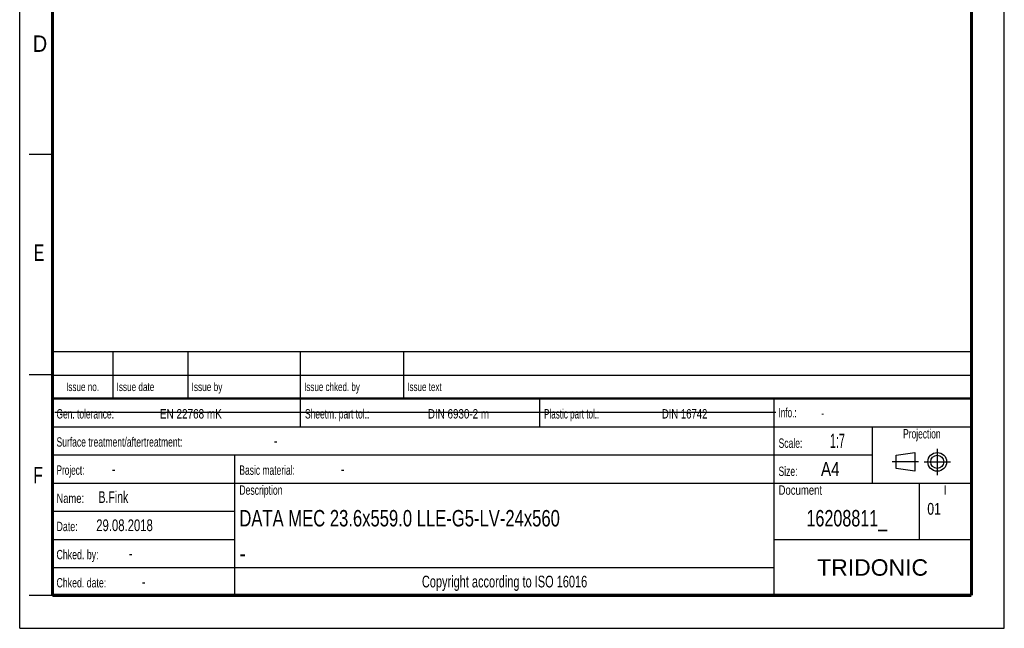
# Model space of a CAD drawing. Header units: millimetres. Extents: x 0 to 210, y 0 to 297.
# Tile 1 of 48: x 0 to 210, y 0 to 130. Entities that reach past the tile are written whole.
import ezdxf
from ezdxf.enums import TextEntityAlignment as Align

# ---------------------------------------------------------------- set-up
doc = ezdxf.new("R2010")
doc.units = ezdxf.units.MM
doc.header["$LTSCALE"] = 19.36
doc.linetypes.add('CENTER', pattern=[0.6, 0.375, -0.075, 0.075, -0.075])
doc.layers.get('0').update_dxf_attribs({"linetype": 'CONTINUOUS'})
doc.layers.add('DEFAULT_1', color=7, linetype='CENTER')
doc.layers.add('Z_NOTICE', color=7, linetype='CONTINUOUS')
doc.styles.get("Standard").update_dxf_attribs({"font": 'txt', "width": 0.7})
doc.styles.add('TEXTSTYLE_2', font='txt', dxfattribs={"width": 0.75})
doc.styles.add('TEXTSTYLE_5', font='arial.ttf')

# ---------------------------------------------------------------- blocks, each defined once
blk = doc.blocks.new('PROJEKTIONSMETHODE_BL0', base_point=(192.31, 35.47))
at = {"color": 2, "linetype": 'CONTINUOUS'}
for p, q in [((186.91, 36.87), (190.91, 37.47)), ((186.91, 34.07), (186.91, 36.87)), ((190.91, 37.47), (190.91, 33.47)), ((190.91, 33.47), (186.91, 34.07))]:
    blk.add_line(p, q, dxfattribs=at)
for radius in [2, 1.4]:
    blk.add_circle((195.71, 35.47), radius, dxfattribs=at)
at = {"layer": 'DEFAULT_1', "color": 2, "linetype": 'CENTER'}
for p, q in [((195.71, 38.27), (195.71, 32.67)), ((191.71, 35.47), (186.11, 35.47)), ((192.91, 35.47), (198.5, 35.47))]:
    blk.add_line(p, q, dxfattribs=at)

msp = doc.modelspace()

# ---------------------------------------------------------------- linework, layer by layer
at = {"color": 2, "linetype": 'CONTINUOUS'}
for p, q in [((0, 0), (0, 297)), ((210, 0), (210, 297)), ((7, 101), (2, 101)), ((6.91362, 48.96015), (6.91362, 58.96015)), ((6.91362, 58.96015), (202.91362, 58.96015)), ((19.91362, 48.96015), (19.91362, 58.96015)), ((35.91362, 48.96015), (35.91362, 58.96015)), ((59.91362, 48.96015), (59.91362, 58.96015)), ((81.91362, 48.96015), (81.91362, 58.96015)), ((202.91362, 48.96015), (202.91362, 58.96015)), ((7, 54), (2, 54)), ((6.91362, 53.96015), (202.91362, 53.96015)), ((6.91355, 6.96013), (6.91355, 48.96013)), ((6.91355, 48.96013), (202.91355, 48.96013)), ((6.91362, 48.96015), (202.91362, 48.96015)), ((59.91355, 42.96013), (59.91355, 48.96013)), ((110.91355, 42.96013), (110.91355, 48.96013)), ((160.91355, 6.96013), (160.91355, 48.96013)), ((202.91355, 6.96013), (202.91355, 48.96013)), ((6.91355, 42.96013), (202.91355, 42.96013)), ((181.91355, 30.96013), (181.91355, 42.96013)), ((6.91355, 36.96013), (181.91355, 36.96013)), ((45.91355, 6.96013), (45.91355, 36.96013)), ((6.91355, 30.96013), (202.91355, 30.96013)), ((191.91355, 18.96013), (191.91355, 30.96013)), ((6.91355, 24.96013), (45.91355, 24.96013)), ((6.91355, 18.96013), (45.91355, 18.96013)), ((160.91355, 18.96013), (202.91355, 18.96013)), ((6.91355, 12.96013), (160.91355, 12.96013)), ((7, 7), (2, 7)), ((6.91355, 6.96013), (202.91355, 6.96013)), ((0, 0), (210, 0))]:
    msp.add_line(p, q, dxfattribs=at)
at = {"color": 7, "linetype": 'CONTINUOUS'}
msp.add_line((7.46812, 46.04239), (161.26812, 46.04239), dxfattribs=at)
for points, const_width in [([(7, 7), (7, 290)], 0.7), ([(203, 7), (203, 290)], 0.7), ([(7, 49), (203, 49)], 0.5), ([(7, 7), (203, 7)], 0.7)]:
    msp.add_lwpolyline(points, dxfattribs=dict(at, const_width=const_width))

# ---------------------------------------------------------------- block references
at = {"color": 2, "linetype": 'CONTINUOUS'}
msp.add_blockref('PROJEKTIONSMETHODE_BL0', (192.30508, 35.46975), dxfattribs=at)

# ---------------------------------------------------------------- texts
at = {"color": 5, "linetype": 'CONTINUOUS', "style": 'TEXTSTYLE_2'}
for s, width, p in [('D', 0.904762, (2.80729, 122.85717)), ('E', 0.714286, (3.00245, 78.30247)), ('F', 0.714286, (2.92219, 30.89704))]:
    msp.add_text(s, height=3.5, dxfattribs=dict(at, width=width)).set_placement(p)
at = {"layer": 'Z_NOTICE', "color": 5, "linetype": 'CONTINUOUS', "style": 'TEXTSTYLE_2'}
for s, height, width, p in [('Issue date ', 1.8, 0.725108, (20.66362, 50.56015)), ('Issue by ', 1.8, 0.732804, (36.66362, 50.56015)), ('Issue chked. by', 1.8, 0.711111, (60.66362, 50.56015)), ('Issue text ', 1.8, 0.712121, (82.66362, 50.56015)), ('Gen. tolerance:', 2, 0.669841, (7.85105, 44.71013)), ('EN 22768 mK', 2, 0.792208, (29.91057, 44.71013)), ('Sheetm. part tol.:', 2, 0.67328, (60.85105, 44.71013)), ('DIN 6930-2 m', 2, 0.78373, (87.05343, 44.71013)), ('Plastic part tol.:', 2, 0.642857, (111.85105, 44.71013)), ('DIN 16742', 2, 0.759259, (136.95819, 44.71013)), ('Info.: ', 2, 0.64966, (161.85105, 44.96013)), ('Surface treatment/aftertreatment: ', 2, 0.681373, (7.85105, 38.71013)), ('Scale:  ', 2, 0.684524, (161.85105, 38.46013)), ('1:7', 3, 0.571429, (172.80343, 38.46013)), ('-', 2.5, 0.714286, (54.18438, 38.71013)), ('Project: ', 2, 0.656085, (7.85105, 32.71013)), ('-', 2.5, 0.714286, (19.66057, 32.71013)), ('Basic material: ', 2, 0.675595, (46.85105, 32.71013)), ('-', 2.5, 0.714286, (68.47009, 32.71013)), ('Size: ', 2, 0.678571, (161.85105, 32.46013)), (' A4', 3, 0.809524, (169.9939, 32.46013)), ('B.Fink', 2.5, 0.670635, (16.80343, 26.71013)), ('Description', 2, 0.688312, (46.85105, 28.46013)), ('Document', 2, 0.761905, (161.85105, 28.46013)), ('Name: ', 2, 0.746032, (7.85105, 26.71013)), (' 01', 2.5, 0.777778, (192.85105, 24.21013)), ('29.08.2018', 2.5, 0.721429, (16.32724, 20.71013)), ('Date: ', 2, 0.706349, (7.85105, 20.71013)), ('Chked. by: ', 2, 0.701299, (7.85105, 14.71013)), ('-', 2.5, 0.714286, (23.27962, 14.71013)), ('Chked. date: ', 2, 0.699634, (7.85105, 8.71013)), ('-', 2.5, 0.714286, (26.04152, 8.71013))]:
    msp.add_text(s, height=height, dxfattribs=dict(at, width=width)).set_placement(p)
for s, height, width, p in [('Issue no.', 1.8, 0.719577, (13.41362, 50.56015)), ('Projection', 2, 0.671429, (192.41355, 40.46013)), ('I', 2, 0.833333, (197.41355, 28.46013)), ('Copyright according to ISO 16016', 2.5, 0.700149, (103.41355, 8.71013))]:
    msp.add_text(s, height=height, dxfattribs=dict(at, width=width)).set_placement(p, align=Align.CENTER)
at = {"layer": 'Z_NOTICE', "color": 5, "linetype": 'CONTINUOUS', "width": 0.714286}
msp.add_text('-', height=1.8, dxfattribs=at).set_placement((170.94628, 44.96013))
at = {"layer": 'Z_NOTICE', "color": 7, "linetype": 'CONTINUOUS', "width": 0.757275}
msp.add_text('DATA MEC 23.6x559.0 LLE-G5-LV-24x560', height=3.5, dxfattribs=at).set_placement((46.85105, 21.71013))
at = {"layer": 'Z_NOTICE', "color": 7, "linetype": 'CONTINUOUS', "style": 'TEXTSTYLE_2', "width": 0.73545}
msp.add_text('16208811_', height=3.5, dxfattribs=at).set_placement((176.41355, 21.71013), align=Align.CENTER)
at = {"layer": 'Z_NOTICE', "color": 7, "linetype": 'CONTINUOUS', "style": 'TEXTSTYLE_2', "width": 0.904762}
msp.add_text('-', height=3.5, dxfattribs=at).set_placement((46.85105, 14.21013))
at = {"layer": 'Z_NOTICE', "color": 5, "linetype": 'CONTINUOUS', "style": 'TEXTSTYLE_5'}
msp.add_text('TRIDONIC', height=3.5, dxfattribs=at).set_placement((181.91355, 11.21013), align=Align.CENTER)

doc.saveas('drawing.dxf')
